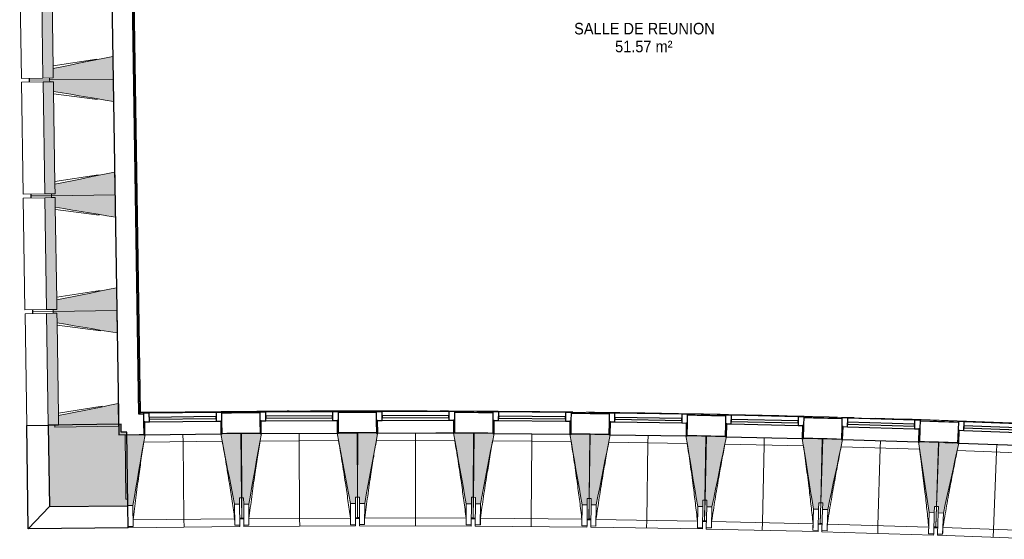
# Model space of a CAD drawing. Header units: millimetres. Extents: x 1909 to 61055, y -36590 to 14615.
# Tile 1 of 42: x 15642 to 23302, y -21351 to -17310. Entities that reach past the tile are written whole.
import ezdxf

# ---------------------------------------------------------------- set-up
doc = ezdxf.new("R2010")
doc.units = ezdxf.units.MM
for name, color, linetype, lineweight in [('A-AREA-IDEN', 7, 'Continuous', 30), ('A-FLOR', 7, 'Continuous', 25), ('A-FLOR-HRAL', 7, 'Continuous', 18), ('A-GENM', 7, 'Continuous', 18), ('A-GLAZ', 7, 'Continuous', 25), ('A-WALL', 7, 'Continuous', 25), ('A-WALL-PATT', 7, 'Continuous', 25), ('I-WALL', 7, 'Continuous', 25), ('S-BEAM', 7, 'Continuous', 18)]:
    doc.layers.add(name, color=color, linetype=linetype, lineweight=lineweight)
doc.styles.add('Arial_1', font='arial.ttf', dxfattribs={"width": 0.9, "height": 90})

# ---------------------------------------------------------------- blocks, each defined once
blk = doc.blocks.new('XXX_VIDE FENETRE - 590-389517-2021_015_1111_DCE_1_50_N0 FINI_SSI_CDC')
at = {"layer": 'A-GLAZ'}
for p, q in [((-305.1, 0), (-305.1, -100)), ((-295.1, 0), (-305.1, 0)), ((295.1, 0), (-295.1, 0)), ((-295.1, -100), (-295.1, 0)), ((305.1, 0), (295.1, 0)), ((295.1, 0), (295.1, -100)), ((305.1, -100), (305.1, 0)), ((-305.1, -100), (-295.1, -100)), ((-260.1, -100), (-305.1, -100)), ((-305.1, -100), (-305.1, -167.5)), ((-260.1, -167.5), (-260.1, -100)), ((260.1, -100), (-260.1, -100)), ((260.1, -100), (260.1, -167.5)), ((305.1, -100), (260.1, -100)), ((295.1, -100), (305.1, -100)), ((305.1, -167.5), (305.1, -100)), ((-305.1, -167.5), (-260.1, -167.5)), ((-260.1, -167.5), (260.1, -167.5)), ((260.1, -167.5), (305.1, -167.5))]:
    blk.add_line(p, q, dxfattribs=at)
at = {"layer": 'A-GLAZ', "color": 173, "true_color": 0x5c63b1}
for p, q in [((260.1, -120), (-260.1, -120)), ((-260.1, -120), (-260.1, -135)), ((-260.1, -135), (260.1, -135)), ((260.1, -135), (260.1, -120))]:
    blk.add_line(p, q, dxfattribs=at)
blk = doc.blocks.new('Garde-corps - Garde-corps-505471-2021_015_1111_DCE_1_50_N0 FINI_SSI_CDC')
at = {"layer": 'A-FLOR-HRAL'}
for p, q in [((-23086, -20374.6), (-23179.6, -14274.3)), ((-23079, -20367.4), (-23172.4, -14281.4)), ((-23077.3, -20365.6), (-23170.6, -14283.1)), ((-23075.7, -20363.9), (-23168.9, -14284.7)), ((-23053.8, -20374.2), (-23086, -20374.6)), ((-23053.8, -20374.5), (-23086, -20374.6)), ((-22881.9, -20361.4), (-23075.7, -20364)), ((-22496.9, -20361.8), (-23075.7, -20363.9)), ((-22194.8, -20367.9), (-22206.1, -20368)), ((-21920.2, -20352.7), (-21936.6, -20352.8)), ((-21242.4, -20361.3), (-21421.4, -20361.5)), ((-21305.3, -20364.3), (-21317.5, -20364.3)), ((-20334.9, -20364.6), (-20632.1, -20365.7)), ((-20334.9, -20364.3), (-20512.2, -20363.2)), ((-20416.3, -20366.8), (-20428.3, -20366.7)), ((-19430.2, -20373.6), (-19589.1, -20371.5)), ((-19528.2, -20375.3), (-19538.4, -20375.2)), ((-18640.7, -20389.9), (-18648.3, -20389.7)), ((-17756.3, -20410.4), (-17767, -20410.1)), ((-16861.8, -20437.2), (-16867.8, -20437))]:
    blk.add_line(p, q, dxfattribs=at)
at = {"layer": 'A-FLOR-HRAL', "flags": 128}
for points in [[(-23086, -20374.6), (-23086.1, -20374.7), (-23086.4, -20375), (-23086.8, -20375.4), (-23087.3, -20376), (-23087.9, -20376.5), (-23088.4, -20377.1), (-23089, -20377.7)], [(-23079, -20367.4), (-23082.5, -20371), (-23086, -20374.6)], [(-23075.7, -20363.9), (-23075.7, -20364), (-23075.8, -20364), (-23075.9, -20364.2), (-23076.1, -20364.4), (-23076.3, -20364.6), (-23076.5, -20364.8), (-23076.7, -20365), (-23076.9, -20365.2), (-23077.1, -20365.4), (-23077.3, -20365.6)], [(-20066.6, -20360.7), (-20319.7, -20353.9), (-20757, -20355.5)]]:
    blk.add_lwpolyline(points, dxfattribs=at)
at = {"layer": 'A-FLOR-HRAL'}
for radius, start, end in [(130446.8, 87.310169, 90.815427), (130448.6, 89.835073, 90.814662), (130439.7, 90.406296, 90.536372), (130448.6, 89.336655, 89.7902), (130448.6, 88.37491, 89.291333), (130439.7, 88.843215, 88.944631), (130439.7, 88.437759, 88.546818), (130448.6, 87.310907, 88.301428), (130439.7, 88.038301, 88.149006)]:
    blk.add_arc((-21222.6, -150801), radius, start, end, dxfattribs=at)
blk = doc.blocks.new('B02_ARC_rvt-1-2021_015_1111_DCE_1_50_N0 FINI_SSI_CDC')
at = {"layer": 'A-FLOR'}
blk.add_line((-16816.9, -20598.5), (-16761.3, -20600.5), dxfattribs=at)
at = {"layer": 'I-WALL'}
for p, q in [((-23342.6, -14273.6), (-23246.5, -20540)), ((-23089, -20377.7), (-23182.7, -14271.4)), ((-23053.8, -20377.2), (-23089, -20377.7)), ((-20631.4, -20525.6), (-20778.9, -20525.1)), ((-20631.4, -20524.5), (-20631.4, -20525.6)), ((-23246.5, -20540), (-23086.5, -20537.6)), ((-23086.5, -20537.6), (-23051.9, -20537.1))]:
    blk.add_line(p, q, dxfattribs=at)
for radius, start, end in [(130436.7, 90.406299, 90.536369), (130436.7, 90.008684, 90.138261), (130436.7, 89.610089, 89.740641), (130436.7, 89.212665, 89.342052), (130436.7, 88.814853, 88.944628), (130436.7, 88.41704, 88.546816), (130436.7, 88.019227, 88.149003), (130276.7, 90.406468, 90.536211), (130276.7, 90.008366, 90.138102), (130276.7, 89.610257, 89.739993), (130276.7, 89.212833, 89.34189), (130276.7, 88.81502, 88.944466), (130276.7, 88.417206, 88.546653), (130276.7, 88.019392, 88.14884)]:
    blk.add_arc((-21222.6, -150801), radius, start, end, dxfattribs=at)
at = {"layer": 'A-FLOR-HRAL', "lineweight": 18}
blk.add_blockref('Garde-corps - Garde-corps-505471-2021_015_1111_DCE_1_50_N0 FINI_SSI_CDC', (0, 0), dxfattribs=at)
at = {"layer": 'A-GLAZ', "lineweight": 18}
for p, rotation in [((-22746.8, -20535), 180.6653118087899), ((-21841.7, -20527.8), 180.2680427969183), ((-20936.5, -20525.9), 180.2680427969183), ((-20031.3, -20531.1), 179.4735047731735), ((-19127.8, -20542.5), 179.0762357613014), ((-18223.4, -20560.2), 178.6789667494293), ((-17319.2, -20584.2), 178.2816977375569), ((-16415.2, -20614.5), 177.8844287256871)]:
    blk.add_blockref('XXX_VIDE FENETRE - 590-389517-2021_015_1111_DCE_1_50_N0 FINI_SSI_CDC', p, dxfattribs=dict(at, rotation=rotation))
blk = doc.blocks.new('20_MUR PREFA_01 - MODULE_01 B-3165811-2021_015_1111_DCE_1_50_N0 FINI_SSI_CDC')
at = {"layer": 'A-GENM'}
for p, q in [((0, 722.1), (0, 661.4)), ((0, 661.4), (0, 58.5)), ((0, 0.7), (0, 58.5))]:
    blk.add_line(p, q, dxfattribs=at)
blk = doc.blocks.new('Murs 5 - Murs 1-3191041-2021_015_1111_DCE_1_50_N0 FINI_SSI_CDC')
at = {"layer": 'A-WALL-PATT', "true_color": 0x787878}
blk.add_hatch(color=8, dxfattribs=at).paths.add_polyline_path([(-23784.6, -21097.2), (-23175.4, -21090.2), (-23182.1, -20519), (-23226.5, -20519), (-23227.5, -20455.8), (-23794.3, -20464.5), (-23791.8, -20626.5)])
at = {"layer": 'A-WALL'}
for p, q in [((-23962, -20467.1), (-23794.3, -20464.5)), ((-23949.7, -21270.4), (-23962, -20467.1)), ((-23227.5, -20455.8), (-23794.3, -20464.5)), ((-23794.3, -20464.5), (-23784.6, -21097.2)), ((-23226.5, -20519.5), (-23227.5, -20455.8)), ((-23182.1, -20519), (-23226.5, -20519.5)), ((-23175.4, -21090.2), (-23182.1, -20519)), ((-23784.6, -21097.2), (-23949.7, -21270.4)), ((-23784.6, -21097.2), (-23175.4, -21090.2)), ((-23173.4, -21261.3), (-23175.4, -21090.2)), ((-23173.4, -21261.3), (-23949.7, -21270.4))]:
    blk.add_line(p, q, dxfattribs=at)
blk = doc.blocks.new('B02_DC_STR_rvt-1-2021_015_1111_DCE_1_50_N0 FINI_SSI_CDC')
at = {"layer": 'S-BEAM', "lineweight": 5, "true_color": 0x787878}
for points in [[(-23835.7, -17764.9), (-23755.1, -17763.6), (-23768.4, -16893.7), (-23849.1, -16895), (-23835.7, -17763.6)], [(-23783.6, -17779.1), (-23289, -17771.5), (-23291.7, -17596.5), (-23756.2, -17689.2), (-23755.1, -17763.6), (-23783.8, -17764.1), (-23783.7, -17771.5)], [(-23286.3, -17946.4), (-23289, -17771.5), (-23783.6, -17779.1), (-23783.4, -17794.1), (-23754.6, -17794.1), (-23753.5, -17868.1), (-23289, -17946)], [(-23821.9, -18664.7), (-23741.3, -18663.5), (-23754.6, -17793.6), (-23835.3, -17794.8), (-23821.9, -18663.5)], [(-23769.8, -18678.9), (-23275.2, -18671.4), (-23277.9, -18496.4), (-23742.4, -18589.1), (-23741.3, -18663.5), (-23770, -18663.9), (-23769.9, -18671.4)], [(-23272.5, -18846.3), (-23275.2, -18671.4), (-23769.8, -18678.9), (-23769.6, -18693.9), (-23740.8, -18693.9), (-23739.7, -18768), (-23275.2, -18845.9)], [(-23808.1, -19564.6), (-23727.5, -19563.4), (-23740.8, -18693.5), (-23821.5, -18694.7), (-23808.1, -19563.4)], [(-23756, -19578.8), (-23261.4, -19571.3), (-23264.1, -19396.3), (-23728.6, -19489), (-23727.5, -19563.4), (-23756.2, -19563.8), (-23756, -19578.7)], [(-23794.3, -20464.5), (-23713.7, -20463.3), (-23727, -19593.4), (-23807.7, -19594.6), (-23794.3, -20463.3)], [(-23258.7, -19746.2), (-23261.4, -19571.3), (-23756, -19578.8), (-23755.8, -19593.8), (-23727, -19593.8), (-23725.9, -19667.8), (-23261.4, -19745.8)], [(-23742.2, -20478.7), (-23247.6, -20471.1), (-23250.3, -20296.2), (-23714.8, -20388.8), (-23713.7, -20463.3), (-23742.4, -20463.7), (-23742.3, -20471.1)], [(-22345.5, -21078.5), (-22305.5, -21078), (-22305.5, -21028), (-22291.1, -21027.8), (-22296.9, -20529.1), (-22441.8, -20530.7), (-22441.8, -20531.4), (-22451.7, -20531.5), (-22355.3, -21028)], [(-22274.1, -21077.9), (-22234.1, -21077.7), (-22136.8, -20529.2), (-22146.8, -20529.2), (-22147.2, -20528.5), (-22291.7, -20529.2), (-22289.3, -21028), (-22274.3, -21028), (-22274.1, -21077.7)], [(-21444.1, -21074), (-21404.1, -21073.9), (-21404.1, -21023.9), (-21389.4, -21023.8), (-21391.7, -20525), (-21536.6, -20525.7), (-21536.6, -20526.4), (-21546.6, -20526.4), (-21453.5, -21023.9)], [(-21332.7, -21073.1), (-21232, -20527.3), (-21241.6, -20527.3), (-21242.1, -20524.5), (-21386.5, -20524.2), (-21387.6, -21023), (-21372.6, -21023), (-21372.6, -21073)], [(-20502.7, -21075), (-20502.6, -21025), (-20487.6, -21025), (-20486.5, -20526.2), (-20641.5, -20525.9), (-20542.7, -21074.9)], [(-20431.3, -21075.5), (-20326.4, -20528.3), (-20336.4, -20528.3), (-20336.4, -20527.6), (-20481.3, -20526.2), (-20485.9, -21025), (-20470.9, -21025.1), (-20470.9, -21075.1)], [(-23175.4, -21088.1), (-23135.4, -21087.6), (-23041.9, -20538.4), (-23051.9, -20538.4), (-23051.9, -20537.8), (-23196.8, -20539.5), (-23191, -21038.3), (-23176, -21038.3), (-23175.5, -21087.6)], [(-19601.4, -21083.1), (-19600.9, -21033.1), (-19585.9, -21033.3), (-19581.3, -20534.5), (-19726.2, -20533.2), (-19726.2, -20533.9), (-19736.2, -20533.9), (-19641.4, -21082.8), (-19621.2, -21083)], [(-19531.6, -21084.2), (-19422.9, -20537.7), (-19432.8, -20537.6), (-19432.8, -20536.9), (-19577.7, -20534.6), (-19585.7, -21033.3), (-19570.7, -21033.5), (-19571.5, -21083.5), (-19570.7, -21083.5)], [(-18701.7, -21097.5), (-18700.9, -21047.5), (-18685.9, -21047.8), (-18677.8, -20549.1), (-18822.7, -20546.7), (-18822.7, -20547.4), (-18832.7, -20547.4), (-18741.7, -21096.9)], [(-18631, -21099.1), (-18518.5, -20553.4), (-18528.4, -20553.2), (-18528.4, -20552.5), (-18673.3, -20549.2), (-18684.8, -21047.8), (-18669.8, -21048.2), (-18670.9, -21098.2), (-18669.8, -21098.2)], [(-17801.2, -21118.2), (-17800, -21068.2), (-17785, -21068.6), (-17773.5, -20569.9), (-17918.4, -20566.6), (-17918.4, -20567.3), (-17928.3, -20567.3), (-17841.2, -21117.3), (-17833, -21117.5)], [(-17730.5, -21120.2), (-17614.2, -20575.4), (-17624.2, -20575.1), (-17624.2, -20574.4), (-17769, -20570.1), (-17784, -21068.6), (-17769, -21069.1), (-17770.5, -21119), (-17769, -21119.1)], [(-16900.9, -21145.1), (-16899.4, -21095.2), (-16884.4, -21095.6), (-16869.4, -20597), (-17014.2, -20592.7), (-17014.3, -20593.4), (-17024.2, -20593.4), (-16940.8, -21143.9)], [(-16830.2, -21147.7), (-16710.1, -20603.6), (-16720.1, -20603.2), (-16720.1, -20602.6), (-16864.9, -20597.2), (-16883.3, -21095.7), (-16868.3, -21096.2), (-16870.1, -21146.2), (-16868.3, -21146.2)]]:
    blk.add_hatch(color=8, dxfattribs=at).paths.add_polyline_path(points)
at = {"layer": 'A-FLOR'}
for p, q in [((-23944.1, -17766.5), (-23943.9, -17781.5)), ((-23943.9, -17781.5), (-23943.7, -17796.5)), ((-23930.3, -18666.4), (-23930.1, -18681.4)), ((-23930.1, -18681.4), (-23929.9, -18696.4)), ((-23916.5, -19566.3), (-23916.3, -19581.3)), ((-23916.3, -19581.3), (-23916.1, -19596.3)), ((-22289.2, -21189.9), (-22304.2, -21190.1)), ((-22304.2, -21190.8), (-22273.6, -21190.5)), ((-22288.6, -21190.6), (-22289.2, -21190.6)), ((-22273.6, -21190), (-22288.6, -21190.1)), ((-21388.6, -21185.9), (-21403.6, -21186)), ((-21403.6, -21186.4), (-21373, -21186.4)), ((-21388, -21186.4), (-21388.6, -21186.4)), ((-21373, -21185.1), (-21388, -21185.1)), ((-20488, -21187.1), (-20503, -21187.1)), ((-20472.4, -21188.6), (-20503, -21188.4)), ((-20503, -21188.4), (-20472.4, -21188.6)), ((-19573.4, -21196.9), (-19602.4, -21196.5)), ((-19602.4, -21196.5), (-19573.4, -21196.9)), ((-19573.4, -21195.6), (-19588.4, -21195.4)), ((-18688.5, -21209.9), (-18703.5, -21209.6)), ((-18673.6, -21211.5), (-18703.5, -21210.9)), ((-18703.5, -21210.9), (-18673.6, -21211.5)), ((-17803.8, -21231.6), (-17773.9, -21232.3)), ((-17773.8, -21231.1), (-17788.8, -21230.6)), ((-16889.3, -21257.6), (-16904.2, -21257.2)), ((-16874.3, -21259.4), (-16904.2, -21258.4)), ((-16904.2, -21258.4), (-16874.3, -21259.4))]:
    blk.add_line(p, q, dxfattribs=at)
at = {"layer": 'S-BEAM'}
for p, q in [((-24016.8, -16897.5), (-24003.4, -17767.4)), ((-23849.1, -16895), (-23835.7, -17764.9)), ((-23756.2, -17688.6), (-23767.3, -16968.7)), ((-23756.5, -17669.7), (-23417, -17616.2)), ((-23289, -17771.5), (-23291.7, -17596.5)), ((-23756.2, -17689.2), (-23755.1, -17763.6)), ((-23755.1, -17763.6), (-23756.2, -17689.2)), ((-23835.7, -17764.9), (-24003.4, -17767.4)), ((-23943.9, -17781.5), (-23944.1, -17766.5)), ((-23835.7, -17764.9), (-23755.1, -17763.6)), ((-23755.1, -17763.6), (-23783.8, -17764.1)), ((-23783.8, -17764.1), (-23783.6, -17779.1)), ((-23783.6, -17779.1), (-23289, -17771.5)), ((-23289, -17771.5), (-23783.6, -17779.1)), ((-23286.3, -17946.4), (-23289, -17771.5)), ((-24003, -17797.4), (-23835.3, -17794.8)), ((-24003, -17797.4), (-23989.6, -18667.3)), ((-23783.6, -17779.1), (-23943.9, -17781.5)), ((-23943.9, -17781.5), (-23783.6, -17779.1)), ((-23943.7, -17796.5), (-23943.9, -17781.5)), ((-23754.6, -17793.6), (-23835.3, -17794.8)), ((-23835.3, -17794.8), (-23821.9, -18664.7)), ((-23783.6, -17779.1), (-23783.4, -17794.1)), ((-23783.4, -17794.1), (-23754.6, -17793.6)), ((-23754.6, -17793.6), (-23753.5, -17868.1)), ((-23753.5, -17868.1), (-23754.6, -17793.6)), ((-23742.4, -18588.5), (-23753.5, -17868.6)), ((-23412.2, -17930.6), (-23753.2, -17887.5)), ((-23742.7, -18569.6), (-23403.2, -18516.1)), ((-23275.2, -18671.4), (-23277.9, -18496.4)), ((-23742.4, -18589.1), (-23741.3, -18663.5)), ((-23741.3, -18663.5), (-23742.4, -18589.1)), ((-23821.9, -18664.7), (-23989.6, -18667.3)), ((-23930.1, -18681.4), (-23930.3, -18666.4)), ((-23769.8, -18678.9), (-23930.1, -18681.4)), ((-23930.1, -18681.4), (-23769.8, -18678.9)), ((-23929.9, -18696.4), (-23930.1, -18681.4)), ((-23821.9, -18664.7), (-23741.3, -18663.5)), ((-23741.3, -18663.5), (-23770, -18663.9)), ((-23770, -18663.9), (-23769.8, -18678.9)), ((-23769.8, -18678.9), (-23275.2, -18671.4)), ((-23275.2, -18671.4), (-23769.8, -18678.9)), ((-23769.8, -18678.9), (-23769.6, -18693.9)), ((-23272.5, -18846.3), (-23275.2, -18671.4)), ((-23989.2, -18697.3), (-23821.5, -18694.7)), ((-23989.2, -18697.3), (-23975.8, -19567.2)), ((-23740.8, -18693.5), (-23821.5, -18694.7)), ((-23821.5, -18694.7), (-23808.1, -19564.6)), ((-23769.6, -18693.9), (-23740.8, -18693.5)), ((-23740.8, -18693.5), (-23739.7, -18768)), ((-23739.7, -18768), (-23740.8, -18693.5)), ((-23728.6, -19488.4), (-23739.7, -18768.5)), ((-23398.4, -18830.5), (-23739.4, -18787.4)), ((-23728.9, -19469.5), (-23389.4, -19416)), ((-23261.4, -19571.3), (-23264.1, -19396.3)), ((-23728.6, -19489), (-23727.5, -19563.4)), ((-23727.5, -19563.4), (-23728.6, -19489)), ((-23808.1, -19564.6), (-23975.8, -19567.2)), ((-23975.4, -19597.2), (-23807.7, -19594.6)), ((-23975.4, -19597.2), (-23962, -20467.1)), ((-23916.3, -19581.3), (-23916.5, -19566.3)), ((-23756, -19578.8), (-23916.3, -19581.3)), ((-23916.3, -19581.3), (-23756, -19578.8)), ((-23916.1, -19596.3), (-23916.3, -19581.3)), ((-23808.1, -19564.6), (-23727.5, -19563.4)), ((-23727, -19593.4), (-23807.7, -19594.6)), ((-23807.7, -19594.6), (-23794.3, -20464.5)), ((-23727.5, -19563.4), (-23756.2, -19563.8)), ((-23756.2, -19563.8), (-23756, -19578.8)), ((-23756, -19578.8), (-23261.4, -19571.3)), ((-23261.4, -19571.3), (-23756, -19578.8)), ((-23756, -19578.8), (-23755.8, -19593.8)), ((-23755.8, -19593.8), (-23727, -19593.4)), ((-23727, -19593.4), (-23725.9, -19667.8)), ((-23725.9, -19667.8), (-23727, -19593.4)), ((-23258.7, -19746.2), (-23261.4, -19571.3)), ((-23714.8, -20388.3), (-23725.8, -19668.4)), ((-23384.6, -19730.3), (-23725.6, -19687.3)), ((-23247.6, -20471.1), (-23250.3, -20296.2)), ((-23715.1, -20369.4), (-23375.6, -20315.9)), ((-23714.8, -20388.8), (-23713.7, -20463.3)), ((-23713.7, -20463.3), (-23714.8, -20388.8)), ((-23794.3, -20464.5), (-23962, -20467.1)), ((-23794.3, -20464.5), (-23713.7, -20463.3)), ((-23713.7, -20463.3), (-23742.4, -20463.7)), ((-23742.4, -20463.7), (-23742.2, -20478.7)), ((-23742.2, -20478.7), (-23247.6, -20471.1)), ((-22296.9, -20529.1), (-22441.8, -20530.7)), ((-22291.1, -21027.8), (-22296.9, -20529.1)), ((-22146.8, -20528.5), (-22291.7, -20529.2)), ((-22291.7, -20529.2), (-22289.3, -21028)), ((-21391.7, -20525), (-21536.7, -20525.7)), ((-21389.4, -21023.8), (-21391.7, -20525)), ((-21386.5, -20524.2), (-21387.6, -21023)), ((-21241.6, -20524.5), (-21386.5, -20524.2)), ((-21231.6, -20525.1), (-21231.5, -20524.5)), ((-20936.5, -20525.9), (-20641.4, -20526.6)), ((-20486.5, -20526.2), (-20641.5, -20525.9)), ((-20487.6, -21025), (-20486.5, -20526.2)), ((-20481.3, -20526.2), (-20485.9, -21025)), ((-20336.4, -20527.6), (-20481.3, -20526.2)), ((-23051.9, -20537.8), (-23196.8, -20539.5)), ((-23196.8, -20539.5), (-23191, -21038.3)), ((-22440.9, -20589.2), (-23051.4, -20596.3)), ((-21536.2, -20584.2), (-22146.6, -20587)), ((-20631.4, -20584.4), (-21241.9, -20583)), ((-19726.6, -20591.7), (-20337.1, -20586)), ((-19581.3, -20534.5), (-19726.3, -20533.2)), ((-19585.9, -21033.3), (-19581.3, -20534.5)), ((-19577.7, -20534.6), (-19585.7, -21033.3)), ((-19432.8, -20536.9), (-19577.7, -20534.6)), ((-18823.5, -20605.2), (-19433.9, -20595.4)), ((-18677.8, -20549.1), (-18822.8, -20546.7)), ((-18685.9, -21047.8), (-18677.8, -20549.1)), ((-18673.3, -20549.2), (-18684.8, -21047.8)), ((-18528.4, -20552.5), (-18673.3, -20549.2)), ((-17773.5, -20569.9), (-17918.5, -20566.6)), ((-17785, -21068.6), (-17773.5, -20569.9)), ((-17769, -20570.1), (-17784, -21068.6)), ((-17624.2, -20574.4), (-17769, -20570.1)), ((-16869.4, -20597), (-17014.3, -20592.7)), ((-16884.4, -21095.6), (-16869.4, -20597)), ((-16864.9, -20597.2), (-16883.3, -21095.7)), ((-16720.1, -20602.6), (-16864.9, -20597.2)), ((-17919.6, -20625), (-18529.9, -20611)), ((-17015.8, -20651.2), (-17626.1, -20632.8)), ((-16112.3, -20683.5), (-16722.4, -20661)), ((-23191, -21038.3), (-23176, -21038.1)), ((-23176, -21038.1), (-23175.4, -21088.1)), ((-22306.1, -21028), (-22291.1, -21027.8)), ((-22305.5, -21078), (-22306.1, -21028)), ((-22291.1, -21027.8), (-22289.2, -21189.9)), ((-22289.3, -21028), (-22274.3, -21027.9)), ((-22288.6, -21190.1), (-22289.3, -21028)), ((-22274.3, -21027.9), (-22274.1, -21077.9)), ((-21404.4, -21023.9), (-21389.4, -21023.8)), ((-21404.1, -21073.9), (-21404.4, -21023.9)), ((-21389.4, -21023.8), (-21388.6, -21185.9)), ((-21388, -21185.1), (-21387.6, -21023)), ((-21387.6, -21023), (-21372.6, -21023)), ((-21372.6, -21023), (-21372.7, -21073)), ((-20502.7, -21075), (-20502.6, -21025)), ((-20502.6, -21025), (-20487.6, -21025)), ((-20487.6, -21025), (-20488, -21187.1)), ((-20487.4, -21187.1), (-20485.9, -21025)), ((-20485.9, -21025), (-20470.9, -21025.1)), ((-20470.9, -21025.1), (-20471.3, -21075.1)), ((-19601.4, -21083.1), (-19600.9, -21033.1)), ((-19600.9, -21033.1), (-19585.9, -21033.3)), ((-19588.4, -21195.4), (-19585.7, -21033.3)), ((-19585.9, -21033.3), (-19587.4, -21195.4)), ((-19585.7, -21033.3), (-19570.7, -21033.5)), ((-19570.7, -21033.5), (-19571.5, -21083.5)), ((-18701.7, -21097.5), (-18700.9, -21047.5)), ((-18700.9, -21047.5), (-18685.9, -21047.8)), ((-18688.5, -21209.9), (-18684.8, -21047.8)), ((-18685.9, -21047.8), (-18688.3, -21202.1)), ((-18684.8, -21047.8), (-18669.8, -21048.2)), ((-18669.8, -21048.2), (-18670.9, -21098.2)), ((-23175.4, -21088.1), (-23135.4, -21087.6)), ((-23133.5, -21251.8), (-23135.4, -21087.6)), ((-22345.5, -21078.5), (-22305.5, -21078)), ((-22345.5, -21078.5), (-22343.6, -21242.7)), ((-22305.5, -21078), (-22303.6, -21242.2)), ((-22274.1, -21077.9), (-22234.1, -21077.7)), ((-22273.3, -21242.1), (-22274.1, -21077.9)), ((-22233.3, -21241.9), (-22234.1, -21077.7)), ((-21444.1, -21074), (-21404.1, -21073.9)), ((-21444.1, -21074), (-21443.4, -21238.3)), ((-21404.1, -21073.9), (-21403.4, -21238.1)), ((-21373.1, -21237.2), (-21372.7, -21073)), ((-21372.7, -21073), (-21332.7, -21073.1)), ((-21333.1, -21237.3), (-21332.7, -21073.1)), ((-20542.7, -21074.9), (-20543.1, -21239.1)), ((-20542.7, -21074.9), (-20502.7, -21075)), ((-20502.7, -21075), (-20503.1, -21239.2)), ((-20472.9, -21239.3), (-20471.3, -21075.1)), ((-20471.3, -21075.1), (-20431.3, -21075.5)), ((-20432.9, -21239.7), (-20431.3, -21075.5)), ((-19641.4, -21082.8), (-19642.9, -21247)), ((-19641.4, -21082.8), (-19601.4, -21083.1)), ((-19601.4, -21083.1), (-19602.9, -21247.3)), ((-19574.2, -21247.7), (-19571.5, -21083.5)), ((-19571.5, -21083.5), (-19531.6, -21084.2)), ((-19534.2, -21248.3), (-19531.6, -21084.2)), ((-18741.7, -21096.9), (-18744.3, -21261.1)), ((-18741.7, -21096.9), (-18701.7, -21097.5)), ((-18701.7, -21097.5), (-18704.3, -21261.7)), ((-18674.7, -21262.3), (-18670.9, -21098.2)), ((-18670.9, -21098.2), (-18631, -21099.1)), ((-18634.7, -21263.2), (-18631, -21099.1)), ((-17841.2, -21117.3), (-17844.9, -21281.5)), ((-17841.2, -21117.3), (-17801.2, -21118.2)), ((-17801.2, -21118.2), (-17805, -21282.4)), ((-17801.2, -21118.2), (-17800, -21068.2)), ((-17800, -21068.2), (-17785, -21068.6)), ((-17788.8, -21230.6), (-17784, -21068.6)), ((-17785, -21068.6), (-17788.6, -21223.1)), ((-17784, -21068.6), (-17769, -21069.1)), ((-17775.4, -21283.2), (-17770.5, -21119)), ((-17769, -21069.1), (-17770.5, -21119)), ((-17770.5, -21119), (-17730.5, -21120.2)), ((-17735.4, -21284.4), (-17730.5, -21120.2)), ((-16900.9, -21145.1), (-16899.4, -21095.2)), ((-16899.4, -21095.2), (-16884.4, -21095.6)), ((-16889.3, -21257.6), (-16883.3, -21095.7)), ((-16884.4, -21095.6), (-16889, -21250.2)), ((-16883.3, -21095.7), (-16868.3, -21096.2)), ((-16868.3, -21096.2), (-16870.1, -21146.2)), ((-23133.9, -21200.3), (-22344.4, -21191.1)), ((-22304.2, -21192.2), (-22289.2, -21192)), ((-22289.2, -21190.6), (-22289.2, -21192)), ((-22288.6, -21192.2), (-22288.6, -21190.6)), ((-22288.6, -21192.2), (-22273.6, -21192.1)), ((-22233.3, -21190.4), (-21443.8, -21186.7)), ((-21403.6, -21188.1), (-21388.6, -21188)), ((-21388.6, -21186.4), (-21388.6, -21188)), ((-21388, -21187.2), (-21388, -21186.4)), ((-21388, -21187.2), (-21373, -21187.2)), ((-21332.7, -21185.7), (-20543.2, -21187.5)), ((-20503, -21189.2), (-20488, -21189.2)), ((-20488, -21188.5), (-20488, -21189.2)), ((-20487.4, -21189.2), (-20487.4, -21188.5)), ((-20487.4, -21189.2), (-20472.4, -21189.3)), ((-20432.1, -21188.1), (-19642.7, -21195.4)), ((-19602.4, -21197.3), (-19587.4, -21197.5)), ((-19588.4, -21197.5), (-19588.4, -21196.8)), ((-19588.4, -21197.5), (-19573.4, -21197.7)), ((-19587.4, -21196.8), (-19587.4, -21197.5)), ((-19533.1, -21196.8), (-18743.7, -21209.5)), ((-18703.5, -21211.7), (-18688.6, -21212)), ((-18688.6, -21212), (-18688.6, -21211.2)), ((-18688.6, -21212), (-18673.6, -21212.3)), ((-18633.3, -21211.7), (-17844, -21229.9)), ((-16940.8, -21143.9), (-16945.8, -21308.1)), ((-16940.8, -21143.9), (-16900.9, -21145.1)), ((-16900.9, -21145.1), (-16905.8, -21309.3)), ((-16876.2, -21310.3), (-16870.1, -21146.2)), ((-16870.1, -21146.2), (-16830.2, -21147.7)), ((-16836.2, -21311.7), (-16830.2, -21147.7)), ((-23133.5, -21251.8), (-23173.5, -21252.3)), ((-23173.4, -21261.3), (-22303.5, -21251.2)), ((-23133.5, -21251.6), (-23133.5, -21251.8)), ((-22303.6, -21242.2), (-22343.6, -21242.7)), ((-22343.6, -21242.7), (-22343.6, -21242.4)), ((-22303.6, -21242.2), (-22303.5, -21251.2)), ((-22233.3, -21241.9), (-22273.3, -21242.1)), ((-22273.3, -21251.2), (-22273.3, -21242.1)), ((-22273.3, -21251.2), (-21403.3, -21247.1)), ((-22233.3, -21241.7), (-22233.3, -21241.9)), ((-21443.4, -21238.3), (-21443.4, -21238)), ((-21403.4, -21238.1), (-21443.4, -21238.3)), ((-21403.4, -21238.1), (-21403.3, -21247.1)), ((-21333.1, -21237.3), (-21373.1, -21237.2)), ((-21373.1, -21246.3), (-21373.1, -21237.2)), ((-21373.1, -21246.3), (-20503.1, -21248.2)), ((-21333.1, -21237.1), (-21333.1, -21237.3)), ((-20543.1, -21239.1), (-20543.1, -21238.8)), ((-20503.1, -21239.2), (-20543.1, -21239.1)), ((-20503.1, -21239.2), (-20503.1, -21248.2)), ((-20432.9, -21239.7), (-20472.9, -21239.3)), ((-20472.9, -21248.4), (-20472.9, -21239.3)), ((-20472.9, -21248.4), (-19603, -21256.4)), ((-20432.8, -21239.5), (-20432.9, -21239.7)), ((-19642.9, -21247), (-19642.9, -21246.7)), ((-19602.9, -21247.3), (-19642.9, -21247)), ((-19602.9, -21247.3), (-19603, -21256.4)), ((-19574.3, -21256.7), (-19574.2, -21247.7)), ((-19574.3, -21256.7), (-18704.5, -21270.8)), ((-19534.2, -21248.3), (-19574.2, -21247.7)), ((-19534.2, -21248.1), (-19534.2, -21248.3)), ((-18744.3, -21261.1), (-18744.3, -21260.8)), ((-18704.3, -21261.7), (-18744.3, -21261.1)), ((-18704.3, -21261.7), (-18704.5, -21270.8)), ((-18674.9, -21271.4), (-18674.7, -21262.3)), ((-18674.9, -21271.4), (-17805.2, -21291.4)), ((-18634.7, -21263.2), (-18674.7, -21262.3)), ((-18634.7, -21263), (-18634.7, -21263.2)), ((-17844.9, -21281.5), (-17845, -21281.2)), ((-17805, -21282.4), (-17844.9, -21281.5)), ((-17805, -21282.4), (-17805.2, -21291.4)), ((-17803.8, -21232.4), (-17788.9, -21232.7)), ((-17788.9, -21232.8), (-17788.9, -21232)), ((-17788.9, -21232.8), (-17773.9, -21233.2)), ((-17775.7, -21292.2), (-17775.4, -21283.2)), ((-17775.7, -21292.2), (-16906, -21318.3)), ((-17735.4, -21284.4), (-17775.4, -21283.2)), ((-17735.4, -21284.1), (-17735.4, -21284.4)), ((-17733.6, -21232.8), (-16944.4, -21256.5)), ((-16904.3, -21259.3), (-16889.3, -21259.7)), ((-16889.3, -21259.8), (-16889.3, -21258.9)), ((-16889.3, -21259.8), (-16874.4, -21260.3)), ((-16834.1, -21260.2), (-16045.1, -21289.4)), ((-16945.8, -21308.1), (-16945.8, -21307.8)), ((-16905.8, -21309.3), (-16945.8, -21308.1)), ((-16905.8, -21309.3), (-16906, -21318.3)), ((-16876.5, -21319.3), (-16876.2, -21310.3)), ((-16876.5, -21319.3), (-16007.1, -21351.4)), ((-16836.2, -21311.7), (-16876.2, -21310.3)), ((-16836.2, -21311.5), (-16836.2, -21311.7))]:
    blk.add_line(p, q, dxfattribs=at)
at = {"layer": 'S-BEAM', "flags": 128}
for points in [[(-23291.7, -17596.5), (-23358, -17609.7), (-23424.4, -17623), (-23490.8, -17636.2), (-23557.1, -17649.4), (-23623.5, -17662.7), (-23689.8, -17675.9), (-23756.2, -17689.2)], [(-23753.5, -17868.1), (-23686.7, -17879.3), (-23620, -17890.5), (-23553.3, -17901.7), (-23486.5, -17912.9), (-23419.8, -17924), (-23353, -17935.2), (-23286.3, -17946.4)], [(-23277.9, -18496.4), (-23344.2, -18509.6), (-23410.6, -18522.9), (-23477, -18536.1), (-23543.3, -18549.3), (-23609.7, -18562.6), (-23676, -18575.8), (-23742.4, -18589.1)], [(-23739.7, -18768), (-23672.9, -18779.2), (-23606.2, -18790.4), (-23539.4, -18801.5), (-23472.7, -18812.7), (-23406, -18823.9), (-23339.2, -18835.1), (-23272.5, -18846.3)], [(-23264.1, -19396.3), (-23330.4, -19409.5), (-23396.8, -19422.8), (-23463.2, -19436), (-23529.5, -19449.2), (-23595.9, -19462.5), (-23662.2, -19475.7), (-23728.6, -19489)], [(-23725.9, -19667.8), (-23659.1, -19679), (-23592.4, -19690.2), (-23525.6, -19701.4), (-23458.9, -19712.6), (-23392.2, -19723.8), (-23325.4, -19735), (-23258.7, -19746.2)], [(-23250.3, -20296.2), (-23316.6, -20309.4), (-23383, -20322.6), (-23449.3, -20335.9), (-23515.7, -20349.1), (-23582.1, -20362.4), (-23648.4, -20375.6), (-23714.8, -20388.8)], [(-22234.1, -21077.7), (-22221.9, -21009.1), (-22209.8, -20940.4), (-22197.6, -20871.8), (-22185.4, -20803.1), (-22173.2, -20734.5), (-22161, -20665.8), (-22148.9, -20597.1), (-22136.7, -20528.5)], [(-21546.7, -20525.7), (-21533.9, -20594.3), (-21521, -20662.8), (-21508.2, -20731.3), (-21495.4, -20799.9), (-21482.6, -20868.4), (-21469.8, -20937), (-21456.9, -21005.5), (-21444.1, -21074)], [(-21332.7, -21073.1), (-21320.1, -21004.5), (-21307.4, -20936), (-21294.8, -20867.4), (-21282.1, -20798.8), (-21269.5, -20730.2), (-21256.8, -20661.7), (-21244.1, -20593.1), (-21232, -20527.3)], [(-20641.5, -20525.9), (-20629.1, -20594.5), (-20616.8, -20663.1), (-20604.5, -20731.7), (-20592.1, -20800.4), (-20579.8, -20869), (-20567.4, -20937.6), (-20555.1, -21006.3), (-20542.7, -21074.9)], [(-20431.3, -21075.5), (-20418.2, -21007), (-20405.1, -20938.5), (-20392, -20870.1), (-20378.8, -20801.6), (-20365.7, -20733.1), (-20352.6, -20664.6), (-20339.4, -20596.1), (-20326.3, -20527.7)], [(-23135.4, -21087.6), (-23123.7, -21018.9), (-23112, -20950.2), (-23100.3, -20881.4), (-23088.6, -20812.7), (-23076.9, -20743.9), (-23065.2, -20675.2), (-23053.5, -20606.5), (-23041.8, -20537.7)], [(-22451.9, -20530.9), (-22438.6, -20599.3), (-22425.3, -20667.8), (-22412, -20736.2), (-22398.7, -20804.7), (-22385.4, -20873.1), (-22372.1, -20941.6), (-22358.8, -21010), (-22345.5, -21078.5)], [(-19736.3, -20533.1), (-19724.5, -20601.8), (-19712.6, -20670.5), (-19700.7, -20739.2), (-19688.9, -20807.9), (-19677, -20876.6), (-19665.1, -20945.3), (-19653.3, -21014.1), (-19641.4, -21082.8)], [(-19531.6, -21084.2), (-19517.9, -21015.8), (-19504.3, -20947.4), (-19490.7, -20879), (-19477.1, -20810.6), (-19463.5, -20742.2), (-19449.9, -20673.8), (-19436.3, -20605.4), (-19422.7, -20537.1)], [(-18832.8, -20546.6), (-18821.4, -20615.4), (-18810, -20684.1), (-18798.6, -20752.9), (-18787.2, -20821.7), (-18775.8, -20890.5), (-18764.4, -20959.3), (-18753, -21028.1), (-18741.7, -21096.9)], [(-18631, -21099.1), (-18616.9, -21030.8), (-18602.8, -20962.5), (-18588.7, -20894.2), (-18574.6, -20825.9), (-18560.6, -20757.6), (-18546.5, -20689.3), (-18532.4, -20621), (-18518.3, -20552.7)], [(-17928.5, -20566.3), (-17917.6, -20635.2), (-17906.7, -20704.1), (-17895.7, -20772.9), (-17884.8, -20841.8), (-17873.9, -20910.7), (-17863, -20979.6), (-17852.1, -21048.4), (-17841.2, -21117.3)], [(-17730.5, -21120.2), (-17715.9, -21052.1), (-17701.4, -20983.9), (-17686.8, -20915.7), (-17672.3, -20847.5), (-17657.7, -20779.3), (-17643.2, -20711.1), (-17628.6, -20642.9), (-17614.1, -20574.7)], [(-17024.3, -20592.4), (-17013.9, -20661.3), (-17003.5, -20730.3), (-16993, -20799.2), (-16982.6, -20868.2), (-16972.1, -20937.1), (-16961.7, -21006), (-16951.3, -21075), (-16940.8, -21143.9)], [(-16830.2, -21147.7), (-16815.1, -21079.6), (-16800.1, -21011.5), (-16785.1, -20943.4), (-16770.1, -20875.3), (-16755.1, -20807.2), (-16740, -20739.1), (-16725, -20671), (-16710, -20602.9)], [(-23133.9, -21200.3), (-23133.8, -21210.5), (-23133.7, -21220.8), (-23133.7, -21231), (-23133.6, -21241.3), (-23133.5, -21251.6)], [(-22343.6, -21242.4), (-22343.8, -21232.1), (-22343.9, -21221.9), (-22344.1, -21211.6), (-22344.3, -21201.3), (-22344.4, -21191.1)], [(-22233.3, -21190.4), (-22233.3, -21200.6), (-22233.3, -21210.9), (-22233.3, -21221.2), (-22233.3, -21231.4), (-22233.3, -21241.7)], [(-21443.4, -21238), (-21443.5, -21227.7), (-21443.6, -21217.5), (-21443.7, -21207.2), (-21443.7, -21196.9), (-21443.8, -21186.7)], [(-21332.7, -21185.7), (-21332.8, -21196), (-21332.9, -21206.3), (-21332.9, -21216.5), (-21333, -21226.8), (-21333.1, -21237.1)], [(-20543.1, -21238.8), (-20543.2, -21228.6), (-20543.2, -21218.3), (-20543.2, -21208), (-20543.2, -21197.8), (-20543.2, -21187.5)], [(-20432.1, -21188.1), (-20432.3, -21198.4), (-20432.4, -21208.7), (-20432.6, -21218.9), (-20432.7, -21229.2), (-20432.8, -21239.5)], [(-19642.9, -21246.7), (-19642.9, -21236.5), (-19642.8, -21226.2), (-19642.8, -21215.9), (-19642.7, -21205.7), (-19642.7, -21195.4)], [(-19533.1, -21196.8), (-19533.3, -21207), (-19533.5, -21217.3), (-19533.7, -21227.6), (-19534, -21237.8), (-19534.2, -21248.1)], [(-18744.3, -21260.8), (-18744.2, -21250.6), (-18744.1, -21240.3), (-18744, -21230), (-18743.8, -21219.8), (-18743.7, -21209.5)], [(-18633.3, -21211.7), (-18633.6, -21221.9), (-18633.9, -21232.2), (-18634.1, -21242.5), (-18634.4, -21252.7), (-18634.7, -21263)], [(-17845, -21281.2), (-17844.8, -21270.9), (-17844.6, -21260.7), (-17844.4, -21250.4), (-17844.2, -21240.2), (-17844, -21229.9)], [(-17733.6, -21232.8), (-17734, -21243.1), (-17734.3, -21253.3), (-17734.7, -21263.6), (-17735, -21273.9), (-17735.4, -21284.1)], [(-16945.8, -21307.8), (-16945.5, -21297.6), (-16945.2, -21287.3), (-16945, -21277), (-16944.7, -21266.8), (-16944.4, -21256.5)], [(-16834.1, -21260.2), (-16834.5, -21270.5), (-16834.9, -21280.7), (-16835.4, -21291), (-16835.8, -21301.2), (-16836.2, -21311.5)]]:
    blk.add_lwpolyline(points, dxfattribs=at)
at = {"layer": 'S-BEAM'}
for points, knots in [([(-23051.3, -20596.3), (-23057.9, -20638), (-23067.8, -20702.5), (-23080.6, -20789.9), (-23091, -20863.9), (-23101.9, -20943.7), (-23116.7, -21057.7), (-23127.2, -21143.2), (-23133.9, -21200.3)], [0.0183454, 0.0183454, 0.0183454, 0.0183454, 0.2222222, 0.3333333, 0.4444444, 0.5833333, 0.7222222, 1, 1, 1, 1]), ([(-22344.4, -21191.1), (-22350.9, -21145.6), (-22360.8, -21077.4), (-22374.5, -20986.5), (-22386, -20912.6), (-22398.8, -20833.2), (-22413, -20748.1), (-22427.1, -20666.7), (-22436.6, -20613.8), (-22441.1, -20589.2)], [0, 0, 0, 0, 0.2222222, 0.3333333, 0.4444444, 0.5833333, 0.7222222, 0.8611111, 0.9816328, 0.9816328, 0.9816328, 0.9816328]), ([(-22146.5, -20587), (-22153.4, -20628.7), (-22163.8, -20693.1), (-22177.2, -20780.4), (-22188.2, -20854.4), (-22199.5, -20934), (-22215.2, -21047.9), (-22226.2, -21133.4), (-22233.3, -21190.4)], [0.0183454, 0.0183454, 0.0183454, 0.0183454, 0.2222222, 0.3333333, 0.4444444, 0.5833333, 0.7222222, 1, 1, 1, 1]), ([(-21443.8, -21186.7), (-21449.9, -21141.1), (-21459.4, -21072.8), (-21472.5, -20981.9), (-21483.5, -20907.9), (-21495.7, -20828.4), (-21509.3, -20743.2), (-21522.8, -20661.7), (-21532, -20608.8), (-21536.3, -20584.2)], [0, 0, 0, 0, 0.2222222, 0.3333333, 0.4444444, 0.5833333, 0.7222222, 0.8611111, 0.9816328, 0.9816328, 0.9816328, 0.9816328]), ([(-21241.8, -20583), (-21249, -20624.6), (-21259.8, -20689), (-21273.7, -20776.2), (-21285.2, -20850), (-21297.2, -20929.7), (-21313.6, -21043.4), (-21325.2, -21128.8), (-21332.7, -21185.7)], [0.0183454, 0.0183454, 0.0183454, 0.0183454, 0.2222222, 0.3333333, 0.4444444, 0.5833333, 0.7222222, 1, 1, 1, 1]), ([(-20543.2, -21187.5), (-20549, -21141.9), (-20558, -21073.6), (-20570.4, -20982.5), (-20580.9, -20908.5), (-20592.6, -20828.9), (-20605.6, -20743.6), (-20618.6, -20662), (-20627.3, -20609), (-20631.5, -20584.4)], [0, 0, 0, 0, 0.2222222, 0.3333333, 0.4444444, 0.5833333, 0.7222222, 0.8611111, 0.9816328, 0.9816328, 0.9816328, 0.9816328]), ([(-20337, -20586), (-20344.5, -20627.6), (-20355.7, -20691.9), (-20370.3, -20779), (-20382.3, -20852.8), (-20394.8, -20932.3), (-20412, -21046), (-20424.2, -21131.2), (-20432.1, -21188.1)], [0.0183454, 0.0183454, 0.0183454, 0.0183454, 0.2222222, 0.3333333, 0.4444444, 0.5833333, 0.7222222, 1, 1, 1, 1]), ([(-19642.7, -21195.4), (-19648.1, -21149.8), (-19656.6, -21081.4), (-19668.5, -20990.2), (-19678.4, -20916.1), (-19689.5, -20836.4), (-19702, -20751), (-19714.4, -20669.4), (-19722.8, -20616.3), (-19726.7, -20591.7)], [0, 0, 0, 0, 0.2222222, 0.3333333, 0.4444444, 0.5833333, 0.7222222, 0.8611111, 0.9816328, 0.9816328, 0.9816328, 0.9816328]), ([(-19433.8, -20595.3), (-19441.6, -20636.9), (-19453.3, -20701.1), (-19468.5, -20788.1), (-19481, -20861.8), (-19494, -20941.2), (-19512, -21054.8), (-19524.8, -21139.9), (-19533.1, -21196.8)], [0.0183454, 0.0183454, 0.0183454, 0.0183454, 0.2222222, 0.3333333, 0.4444444, 0.5833333, 0.7222222, 1, 1, 1, 1]), ([(-18743.7, -21209.5), (-18748.9, -21163.8), (-18756.9, -21095.4), (-18768.1, -21004.2), (-18777.5, -20930), (-18788.1, -20850.2), (-18799.9, -20764.8), (-18811.8, -20683), (-18819.8, -20629.9), (-18823.6, -20605.2)], [0, 0, 0, 0, 0.2222222, 0.3333333, 0.4444444, 0.5833333, 0.7222222, 0.8611111, 0.9816328, 0.9816328, 0.9816328, 0.9816328]), ([(-18529.8, -20611), (-18537.9, -20652.4), (-18550, -20716.6), (-18565.8, -20803.5), (-18578.8, -20877.1), (-18592.4, -20956.4), (-18611.2, -21069.8), (-18624.6, -21154.9), (-18633.3, -21211.7)], [0.0183454, 0.0183454, 0.0183454, 0.0183454, 0.2222222, 0.3333333, 0.4444444, 0.5833333, 0.7222222, 1, 1, 1, 1]), ([(-17844, -21229.9), (-17848.8, -21184.2), (-17856.4, -21115.7), (-17867, -21024.4), (-17875.9, -20950.1), (-17885.9, -20870.3), (-17897.1, -20784.8), (-17908.4, -20703), (-17916.1, -20649.7), (-17919.7, -20625)], [0, 0, 0, 0, 0.2222222, 0.3333333, 0.4444444, 0.5833333, 0.7222222, 0.8611111, 0.9816328, 0.9816328, 0.9816328, 0.9816328]), ([(-17625.9, -20632.8), (-17634.3, -20674.3), (-17646.9, -20738.3), (-17663.3, -20825.1), (-17676.8, -20898.6), (-17691, -20977.8), (-17710.5, -21091.1), (-17724.5, -21176.1), (-17733.6, -21232.8)], [0.0183454, 0.0183454, 0.0183454, 0.0183454, 0.2222222, 0.3333333, 0.4444444, 0.5833333, 0.7222222, 1, 1, 1, 1]), ([(-16944.4, -21256.5), (-16949, -21210.8), (-16956, -21142.2), (-16966, -21050.8), (-16974.4, -20976.6), (-16983.9, -20896.6), (-16994.5, -20811), (-17005.2, -20729.1), (-17012.5, -20675.9), (-17016, -20651.1)], [0, 0, 0, 0, 0.2222222, 0.3333333, 0.4444444, 0.5833333, 0.7222222, 0.8611111, 0.9816328, 0.9816328, 0.9816328, 0.9816328]), ([(-16722.3, -20661), (-16730.9, -20702.3), (-16743.9, -20766.3), (-16760.9, -20853), (-16775, -20926.4), (-16789.7, -21005.5), (-16810, -21118.7), (-16824.6, -21203.5), (-16834.1, -21260.2)], [0.0183454, 0.0183454, 0.0183454, 0.0183454, 0.2222222, 0.3333333, 0.4444444, 0.5833333, 0.7222222, 1, 1, 1, 1])]:
    blk.add_open_spline(points, degree=3, knots=knots, dxfattribs=at)
at = {"layer": 'A-WALL', "color": 5, "lineweight": 25, "true_color": 0x0000ff}
blk.add_blockref('Murs 5 - Murs 1-3191041-2021_015_1111_DCE_1_50_N0 FINI_SSI_CDC', (0, 0), dxfattribs=at)
at = {"layer": 'S-BEAM', "color": 5, "lineweight": 25, "true_color": 0x0000ff}
for p, rotation in [((-21841.7, -20527.1), 180.2680427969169), ((-20936.5, -20525.2), 179.8707737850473), ((-22746.8, -20534.3), 180.6653118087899), ((-20031.3, -20530.4), 179.4735047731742), ((-19127.8, -20541.8), 179.0762357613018), ((-18223.4, -20559.5), 178.6789667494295), ((-17319.2, -20583.5), 178.2816977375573), ((-16415.2, -20613.8), 177.8844287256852)]:
    blk.add_blockref('20_MUR PREFA_01 - MODULE_01 B-3165811-2021_015_1111_DCE_1_50_N0 FINI_SSI_CDC', p, dxfattribs=dict(at, rotation=rotation))

msp = doc.modelspace()

# ---------------------------------------------------------------- block references
at = {"lineweight": 5}
for name in ['B02_DC_STR_rvt-1-2021_015_1111_DCE_1_50_N0 FINI_SSI_CDC', 'B02_ARC_rvt-1-2021_015_1111_DCE_1_50_N0 FINI_SSI_CDC']:
    msp.add_blockref(name, (39658.7, 0), dxfattribs=at)

# ---------------------------------------------------------------- texts
at = {"layer": 'A-AREA-IDEN', "color": 8, "true_color": 0x808080, "char_height": 90, "attachment_point": 1, "style": 'Arial_1'}
for s, insert, width in [('SALLE DE REUNION', (19955.8, -17334.7), 1298.734), ('51.57 m²', (20274.3, -17473.6), 530.316)]:
    msp.add_mtext(s, dxfattribs=dict(at, insert=insert, width=width))

doc.saveas('drawing.dxf')
